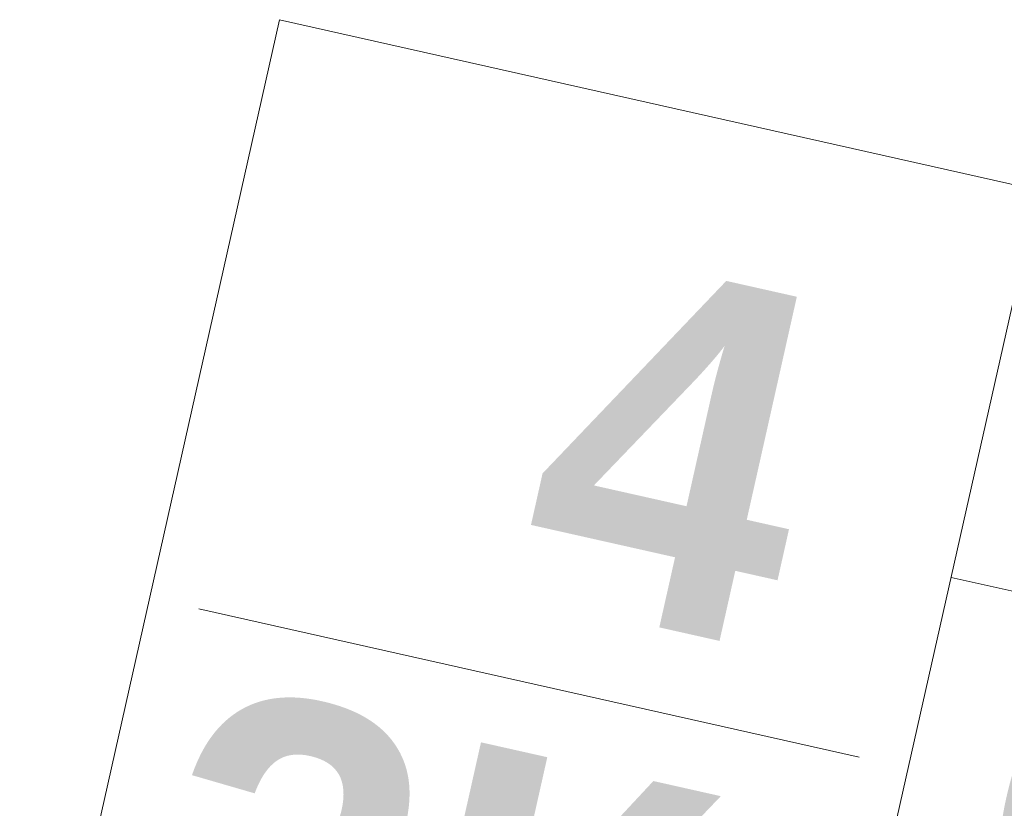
# Model space of a CAD drawing. Header units: millimetres. Extents: x -7218036 to -6523761, y 6117771 to 6337028.
# Tile 36 of 223: x -7159821 to -7158258, y 6149487 to 6150739. Entities that reach past the tile are written whole.
import ezdxf
from ezdxf.enums import TextEntityAlignment as Align

# ---------------------------------------------------------------- set-up
doc = ezdxf.new("R2010")
doc.units = ezdxf.units.MM
doc.header["$MEASUREMENT"] = 0
doc.layers.add('S - квартира_маркер.АР', color=7, linetype='Continuous')
doc.layers.add('S - квартира_маркер.АР_Ном._пера__1', color=7, linetype='Continuous', lineweight=0)
doc.styles.add('РЎР“Р•РќР•Р\xa0Р\x98Р\xa0_РЎРўР\x98Р›Р¬_2', font='GOTHIC.TTF')
doc.styles.add('РЎР“Р•РќР•Р\xa0Р\x98Р\xa0_РЎРўР\x98Р›Р¬_4', font='GOTHICB.TTF')

# ---------------------------------------------------------------- blocks, each defined once
blk = doc.blocks.new('labelLabPP_FlatE34FrameRed3d[55]_7', base_point=(-7159456.7, 6150158.8))
at = {"layer": 'S - квартира_маркер.АР_Ном._пера__1', "color": 7, "linetype": 'Continuous', "lineweight": 0}
for p, q in [((-7159408.3, 6150739.2), (-7159820.5, 6148903.8)), ((-7159408.3, 6150739.2), (-7156732.5, 6150138.3)), ((-7158204, 6150468.8), (-7158616.3, 6148633.3)), ((-7156732.5, 6150138.3), (-7157144.8, 6148302.8)), ((-7158342.2, 6149853.8), (-7156870.6, 6149523.3)), ((-7159536.3, 6149804), (-7158488.2, 6149568.6)), ((-7158480.3, 6149238.8), (-7157008.8, 6148908.3)), ((-7159820.5, 6148903.8), (-7157144.8, 6148302.8))]:
    blk.add_line(p, q, dxfattribs=at)
at = {"layer": 'S - квартира_маркер.АР_Ном._пера__1', "color": 7, "lineweight": 0}
for tag, height, style, p in [('TS_FLATNUMBER', 560, 'РЎР“Р•РќР•Р\xa0Р\x98Р\xa0_РЎРўР\x98Р›Р¬_4', (-7158374.3, 6149964.7)), ('TS_LIVING_ROOM_AREA', 400, 'РЎР“Р•РќР•Р\xa0Р\x98Р\xa0_РЎРўР\x98Р›Р¬_2', (-7156834.1, 6149843.6)), ('TS_POSTFIXNUMROOMS', 560, 'РЎР“Р•РќР•Р\xa0Р\x98Р\xa0_РЎРўР\x98Р›Р¬_4', (-7158549.6, 6149184.1)), ('TS_WITHOUTBALK', 400, 'РЎР“Р•РќР•Р\xa0Р\x98Р\xa0_РЎРўР\x98Р›Р¬_2', (-7156972.9, 6149225.7)), ('TS_ALLSQUARE', 400, 'РЎР“Р•РќР•Р\xa0Р\x98Р\xa0_РЎРўР\x98Р›Р¬_2', (-7157113.2, 6148601.2))]:
    blk.add_attdef(tag, text='', height=height, rotation=347.3411, dxfattribs=dict(at, style=style)).set_placement(p, align=Align.MIDDLE_RIGHT)

msp = doc.modelspace()

# ---------------------------------------------------------------- block references
at = {"layer": 'S - квартира_маркер.АР', "color": 104, "linetype": 'Continuous', "lineweight": 15, "true_color": 0x029e21}
msp.add_blockref('labelLabPP_FlatE34FrameRed3d[55]_7', (-7159456.657, 6150158.77), dxfattribs=at).add_auto_attribs({'TS_POSTFIXNUMROOMS': '2К ', 'TS_FLATNUMBER': ' 4 ', 'TS_LIVING_ROOM_AREA': '39,50', 'TS_WITHOUTBALK': '64,75', 'TS_ALLSQUARE': '65,89'})

doc.saveas('drawing.dxf')
